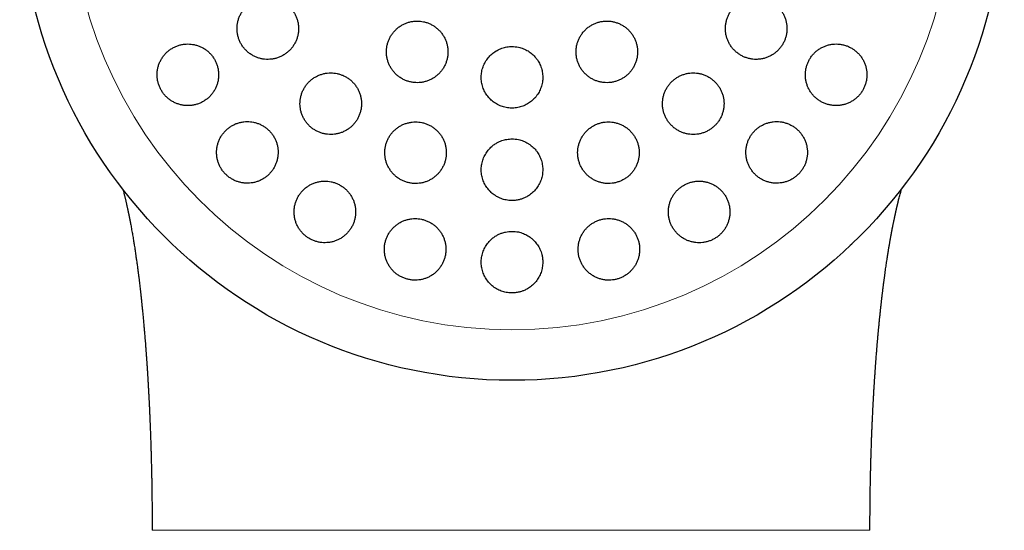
# Model space of a CAD drawing. Header units: millimetres. Extents: x 8 to 817, y 12 to 837.
# Tile 62 of 70: x 446 to 478, y 800 to 817. Entities that reach past the tile are written whole.
import ezdxf

# ---------------------------------------------------------------- set-up
doc = ezdxf.new("R2010")
doc.units = ezdxf.units.MM

msp = doc.modelspace()

# ---------------------------------------------------------------- linework, layer by layer
at = {"color": 7, "linetype": 'Continuous', "lineweight": 30}
msp.add_line((472.936, 809.489), (472.886, 809.442), dxfattribs=at)
msp.add_circle((461.896, 821.07), 16, dxfattribs=at)
at = {"color": 252, "linetype": 'Continuous', "lineweight": 0}
msp.add_arc((461.896, 821.07), 14.361, 90, 0, dxfattribs=at)
at = {"color": 7, "linetype": 'Continuous', "lineweight": 30}
for points, knots in [([(453.96, 817.488), (453.923, 817.487), (453.847, 817.484), (453.735, 817.464), (453.627, 817.433), (453.522, 817.389), (453.423, 817.334), (453.331, 817.268), (453.247, 817.192), (453.172, 817.107), (453.107, 817.014), (453.053, 816.914), (453.011, 816.809), (452.981, 816.7), (452.963, 816.588), (452.958, 816.475), (452.966, 816.362), (452.987, 816.252), (453.019, 816.144), (453.063, 816.041), (453.119, 815.943), (453.185, 815.853), (453.261, 815.77), (453.345, 815.697), (453.437, 815.633), (453.536, 815.58), (453.64, 815.539), (453.747, 815.509), (453.858, 815.491), (453.97, 815.486), (454.082, 815.494), (454.193, 815.513), (454.301, 815.546), (454.405, 815.59), (454.503, 815.646), (454.595, 815.712), (454.678, 815.789), (454.753, 815.875), (454.817, 815.968), (454.87, 816.068), (454.912, 816.174), (454.941, 816.283), (454.958, 816.395), (454.962, 816.508), (454.953, 816.621), (454.932, 816.732), (454.899, 816.839), (454.854, 816.942), (454.797, 817.039), (454.731, 817.129), (454.654, 817.211), (454.569, 817.284), (454.477, 817.347), (454.378, 817.399), (454.274, 817.44), (454.169, 817.468), (454.064, 817.485), (453.995, 817.487), (453.96, 817.488)], [0, 0, 0, 0, 0.018027, 0.036112, 0.054139, 0.072164, 0.090247, 0.108272, 0.126328, 0.144442, 0.162498, 0.180521, 0.198603, 0.216626, 0.234552, 0.252536, 0.270462, 0.28827, 0.306136, 0.323944, 0.341667, 0.359446, 0.377169, 0.394874, 0.412636, 0.430342, 0.448106, 0.465926, 0.483691, 0.501563, 0.519492, 0.537365, 0.555349, 0.57339, 0.591375, 0.609425, 0.627533, 0.645584, 0.663625, 0.681724, 0.699765, 0.717726, 0.735744, 0.753704, 0.771548, 0.78945, 0.807293, 0.825037, 0.842837, 0.860581, 0.878284, 0.896043, 0.913746, 0.931485, 0.949281, 0.96702, 0.98351, 1, 1, 1, 1]), ([(469.832, 817.488), (469.795, 817.487), (469.72, 817.484), (469.609, 817.465), (469.501, 817.434), (469.397, 817.39), (469.298, 817.336), (469.206, 817.27), (469.122, 817.195), (469.048, 817.111), (468.983, 817.019), (468.929, 816.921), (468.886, 816.818), (468.855, 816.71), (468.837, 816.6), (468.83, 816.488), (468.836, 816.376), (468.855, 816.266), (468.886, 816.159), (468.929, 816.055), (468.983, 815.957), (469.048, 815.865), (469.123, 815.781), (469.207, 815.705), (469.299, 815.64), (469.398, 815.585), (469.502, 815.542), (469.611, 815.511), (469.723, 815.492), (469.836, 815.486), (469.95, 815.493), (470.061, 815.512), (470.17, 815.545), (470.274, 815.589), (470.373, 815.644), (470.464, 815.71), (470.547, 815.786), (470.622, 815.871), (470.686, 815.963), (470.739, 816.062), (470.781, 816.165), (470.811, 816.273), (470.829, 816.384), (470.834, 816.495), (470.827, 816.607), (470.808, 816.717), (470.776, 816.824), (470.733, 816.928), (470.678, 817.026), (470.613, 817.117), (470.537, 817.2), (470.452, 817.275), (470.36, 817.34), (470.261, 817.394), (470.156, 817.437), (470.048, 817.466), (469.94, 817.485), (469.868, 817.487), (469.832, 817.488)], [0, 0, 0, 0, 0.01788, 0.035817, 0.053696, 0.071581, 0.089522, 0.107406, 0.125206, 0.143064, 0.160864, 0.178583, 0.196358, 0.214078, 0.231786, 0.24955, 0.267258, 0.28503, 0.302857, 0.320628, 0.338509, 0.356447, 0.374328, 0.392319, 0.410367, 0.428358, 0.44641, 0.46452, 0.482572, 0.50061, 0.518706, 0.536744, 0.554697, 0.572707, 0.59066, 0.608495, 0.626388, 0.644223, 0.661961, 0.679755, 0.697493, 0.715195, 0.732954, 0.750656, 0.768401, 0.786201, 0.803946, 0.82179, 0.839691, 0.857536, 0.875497, 0.893514, 0.911474, 0.929516, 0.947614, 0.965655, 0.982828, 1, 1, 1, 1]), ([(458.814, 816.732), (458.777, 816.731), (458.702, 816.728), (458.591, 816.709), (458.483, 816.678), (458.379, 816.634), (458.28, 816.58), (458.188, 816.515), (458.105, 816.439), (458.03, 816.355), (457.965, 816.263), (457.91, 816.164), (457.867, 816.06), (457.836, 815.951), (457.818, 815.84), (457.812, 815.727), (457.819, 815.614), (457.839, 815.503), (457.871, 815.394), (457.915, 815.29), (457.97, 815.192), (458.036, 815.101), (458.112, 815.017), (458.197, 814.943), (458.289, 814.879), (458.388, 814.825), (458.492, 814.783), (458.6, 814.753), (458.711, 814.735), (458.823, 814.73), (458.935, 814.737), (459.046, 814.757), (459.153, 814.789), (459.257, 814.833), (459.355, 814.888), (459.446, 814.954), (459.529, 815.03), (459.604, 815.114), (459.668, 815.207), (459.722, 815.306), (459.764, 815.411), (459.794, 815.52), (459.811, 815.632), (459.816, 815.744), (459.809, 815.857), (459.788, 815.968), (459.756, 816.076), (459.711, 816.18), (459.655, 816.278), (459.588, 816.369), (459.512, 816.452), (459.427, 816.525), (459.334, 816.589), (459.235, 816.642), (459.13, 816.683), (459.024, 816.712), (458.919, 816.729), (458.849, 816.731), (458.814, 816.732)], [0, 0, 0, 0, 0.017879, 0.035814, 0.053693, 0.07157, 0.089503, 0.10738, 0.125295, 0.143266, 0.161181, 0.179132, 0.197141, 0.215092, 0.233049, 0.251063, 0.269019, 0.286947, 0.304931, 0.322859, 0.340735, 0.35867, 0.376546, 0.394374, 0.412258, 0.430086, 0.447886, 0.465744, 0.483545, 0.501353, 0.519218, 0.537026, 0.554873, 0.572776, 0.590623, 0.608522, 0.626478, 0.644377, 0.66232, 0.68032, 0.698263, 0.716222, 0.734238, 0.752197, 0.770136, 0.788133, 0.806073, 0.823966, 0.841917, 0.85981, 0.877652, 0.89555, 0.913391, 0.931197, 0.94906, 0.966866, 0.983433, 1, 1, 1, 1]), ([(464.978, 816.732), (464.941, 816.731), (464.866, 816.728), (464.755, 816.709), (464.647, 816.678), (464.544, 816.635), (464.445, 816.58), (464.353, 816.516), (464.27, 816.441), (464.195, 816.357), (464.13, 816.265), (464.076, 816.167), (464.033, 816.063), (464.001, 815.956), (463.983, 815.845), (463.976, 815.733), (463.982, 815.62), (464.001, 815.509), (464.032, 815.401), (464.075, 815.297), (464.13, 815.198), (464.196, 815.106), (464.271, 815.022), (464.355, 814.947), (464.448, 814.882), (464.547, 814.827), (464.651, 814.785), (464.76, 814.754), (464.871, 814.735), (464.984, 814.73), (465.097, 814.737), (465.208, 814.756), (465.316, 814.788), (465.419, 814.832), (465.517, 814.887), (465.608, 814.953), (465.692, 815.028), (465.766, 815.113), (465.83, 815.205), (465.884, 815.303), (465.926, 815.407), (465.956, 815.515), (465.975, 815.626), (465.98, 815.739), (465.973, 815.851), (465.953, 815.962), (465.922, 816.07), (465.878, 816.174), (465.822, 816.272), (465.756, 816.363), (465.68, 816.447), (465.595, 816.521), (465.503, 816.586), (465.403, 816.639), (465.298, 816.682), (465.191, 816.711), (465.084, 816.729), (465.014, 816.731), (464.978, 816.732)], [0, 0, 0, 0, 0.0178125, 0.0356816, 0.053494, 0.0713072, 0.0891774, 0.1069906, 0.1247901, 0.1426464, 0.1604461, 0.1782598, 0.1961302, 0.2139442, 0.2318006, 0.2497137, 0.2675703, 0.2854792, 0.303445, 0.321354, 0.3393026, 0.3573083, 0.3752568, 0.3932146, 0.4112298, 0.4291873, 0.4471196, 0.4651093, 0.4830413, 0.5009246, 0.5188651, 0.5367482, 0.5545806, 0.57247, 0.5903024, 0.6081045, 0.6259634, 0.6437657, 0.6615712, 0.6794333, 0.6972391, 0.7150801, 0.7329777, 0.7508189, 0.7687119, 0.7866618, 0.804555, 0.822494, 0.8404901, 0.8584292, 0.8763879, 0.894404, 0.9123626, 0.930306, 0.9483068, 0.96625, 0.983125, 1, 1, 1, 1]), ([(451.362, 815.988), (451.324, 815.987), (451.248, 815.984), (451.136, 815.964), (451.027, 815.933), (450.922, 815.888), (450.823, 815.833), (450.731, 815.767), (450.647, 815.69), (450.572, 815.604), (450.507, 815.51), (450.453, 815.41), (450.411, 815.304), (450.381, 815.194), (450.364, 815.081), (450.36, 814.968), (450.369, 814.855), (450.39, 814.744), (450.424, 814.637), (450.469, 814.534), (450.525, 814.438), (450.591, 814.348), (450.667, 814.266), (450.751, 814.194), (450.843, 814.131), (450.941, 814.079), (451.045, 814.038), (451.152, 814.008), (451.262, 813.991), (451.374, 813.986), (451.486, 813.994), (451.597, 814.014), (451.705, 814.046), (451.809, 814.091), (451.907, 814.147), (451.999, 814.214), (452.083, 814.292), (452.157, 814.378), (452.221, 814.472), (452.274, 814.573), (452.316, 814.68), (452.344, 814.79), (452.361, 814.902), (452.364, 815.016), (452.354, 815.128), (452.332, 815.239), (452.298, 815.346), (452.252, 815.448), (452.195, 815.545), (452.128, 815.634), (452.052, 815.715), (451.967, 815.787), (451.875, 815.849), (451.776, 815.9), (451.673, 815.941), (451.568, 815.968), (451.464, 815.985), (451.396, 815.987), (451.362, 815.988)], [0, 0, 0, 0, 0.018141, 0.036341, 0.054483, 0.072622, 0.090818, 0.108956, 0.12715, 0.145403, 0.163596, 0.181731, 0.199924, 0.218057, 0.236017, 0.254036, 0.271995, 0.289746, 0.307554, 0.325305, 0.342906, 0.360563, 0.378164, 0.395737, 0.413366, 0.43094, 0.448619, 0.466353, 0.484032, 0.501902, 0.519828, 0.537699, 0.555766, 0.573891, 0.591959, 0.610143, 0.628385, 0.646569, 0.664736, 0.682961, 0.701127, 0.719148, 0.737228, 0.755248, 0.773061, 0.790932, 0.808745, 0.826382, 0.844076, 0.861713, 0.879282, 0.896906, 0.914475, 0.932109, 0.949799, 0.967434, 0.983717, 1, 1, 1, 1]), ([(461.896, 815.906), (461.869, 815.906), (461.813, 815.904), (461.73, 815.893), (461.647, 815.876), (461.566, 815.851), (461.488, 815.82), (461.413, 815.783), (461.341, 815.739), (461.273, 815.69), (461.209, 815.634), (461.151, 815.574), (461.097, 815.509), (461.049, 815.44), (461.007, 815.367), (460.972, 815.291), (460.943, 815.211), (460.92, 815.129), (460.905, 815.046), (460.897, 814.963), (460.895, 814.878), (460.901, 814.793), (460.915, 814.71), (460.935, 814.628), (460.962, 814.547), (460.995, 814.469), (461.035, 814.395), (461.081, 814.324), (461.134, 814.257), (461.191, 814.195), (461.254, 814.138), (461.321, 814.087), (461.392, 814.041), (461.467, 814.002), (461.545, 813.969), (461.625, 813.943), (461.707, 813.923), (461.791, 813.911), (461.875, 813.905), (461.959, 813.907), (462.043, 813.916), (462.126, 813.932), (462.207, 813.954), (462.285, 813.984), (462.362, 814.02), (462.434, 814.062), (462.503, 814.11), (462.568, 814.163), (462.628, 814.223), (462.683, 814.287), (462.732, 814.355), (462.775, 814.427), (462.813, 814.503), (462.843, 814.581), (462.867, 814.662), (462.884, 814.745), (462.895, 814.829), (462.897, 814.914), (462.893, 814.998), (462.882, 815.081), (462.864, 815.164), (462.838, 815.245), (462.806, 815.324), (462.768, 815.399), (462.723, 815.471), (462.672, 815.539), (462.616, 815.602), (462.555, 815.66), (462.489, 815.713), (462.418, 815.761), (462.344, 815.802), (462.268, 815.836), (462.188, 815.864), (462.099, 815.887), (462.001, 815.903), (461.931, 815.905), (461.896, 815.906)], [0, 0, 0, 0, 0.013221, 0.026582, 0.039944, 0.053494, 0.066714, 0.080075, 0.093436, 0.106984, 0.120202, 0.133559, 0.146916, 0.160547, 0.173802, 0.187197, 0.200592, 0.214261, 0.227598, 0.240935, 0.254414, 0.268121, 0.281471, 0.294822, 0.308326, 0.322053, 0.335399, 0.348745, 0.362234, 0.375953, 0.389218, 0.402576, 0.416042, 0.429731, 0.442961, 0.456331, 0.469702, 0.483349, 0.49657, 0.509931, 0.523292, 0.536842, 0.550054, 0.563406, 0.576758, 0.590298, 0.603506, 0.616854, 0.630201, 0.643822, 0.657065, 0.670447, 0.68383, 0.697487, 0.710764, 0.724134, 0.73761, 0.751307, 0.764655, 0.778002, 0.791504, 0.805227, 0.818574, 0.831922, 0.845424, 0.859148, 0.872412, 0.885769, 0.899271, 0.912971, 0.926212, 0.939595, 0.952978, 0.966638, 0.983226, 1, 1, 1, 1]), ([(472.43, 815.988), (472.393, 815.987), (472.318, 815.984), (472.207, 815.965), (472.099, 815.934), (471.995, 815.89), (471.896, 815.836), (471.804, 815.77), (471.72, 815.695), (471.646, 815.611), (471.581, 815.52), (471.527, 815.421), (471.484, 815.318), (471.454, 815.211), (471.435, 815.102), (471.428, 814.991), (471.434, 814.88), (471.452, 814.77), (471.483, 814.663), (471.525, 814.559), (471.578, 814.461), (471.643, 814.369), (471.717, 814.284), (471.801, 814.209), (471.892, 814.143), (471.991, 814.087), (472.096, 814.043), (472.206, 814.012), (472.318, 813.992), (472.432, 813.986), (472.546, 813.993), (472.658, 814.012), (472.767, 814.044), (472.872, 814.089), (472.971, 814.144), (473.062, 814.21), (473.146, 814.286), (473.22, 814.371), (473.284, 814.463), (473.337, 814.561), (473.379, 814.665), (473.409, 814.772), (473.427, 814.881), (473.433, 814.993), (473.426, 815.104), (473.407, 815.213), (473.376, 815.32), (473.333, 815.423), (473.279, 815.521), (473.214, 815.613), (473.139, 815.697), (473.055, 815.772), (472.962, 815.837), (472.863, 815.892), (472.758, 815.935), (472.649, 815.966), (472.54, 815.985), (472.467, 815.987), (472.43, 815.988)], [0, 0, 0, 0, 0.017882, 0.03582, 0.053701, 0.07159, 0.089537, 0.107426, 0.125166, 0.142963, 0.160702, 0.178299, 0.195953, 0.21355, 0.231127, 0.24876, 0.266338, 0.284026, 0.301769, 0.319457, 0.337338, 0.355274, 0.373155, 0.39123, 0.409362, 0.427437, 0.445624, 0.463868, 0.482054, 0.500217, 0.518439, 0.536601, 0.554613, 0.572683, 0.590695, 0.608497, 0.626358, 0.64416, 0.661789, 0.679475, 0.697104, 0.714671, 0.732294, 0.749862, 0.767503, 0.785199, 0.80284, 0.820657, 0.838529, 0.856347, 0.874368, 0.892446, 0.910467, 0.928633, 0.946856, 0.965022, 0.982511, 1, 1, 1, 1]), ([(456.006, 815.05), (455.968, 815.049), (455.893, 815.046), (455.782, 815.027), (455.673, 814.995), (455.569, 814.952), (455.471, 814.897), (455.379, 814.832), (455.295, 814.756), (455.22, 814.672), (455.155, 814.579), (455.101, 814.48), (455.058, 814.375), (455.027, 814.265), (455.009, 814.153), (455.004, 814.04), (455.011, 813.927), (455.032, 813.816), (455.064, 813.707), (455.109, 813.603), (455.165, 813.506), (455.231, 813.415), (455.307, 813.332), (455.392, 813.258), (455.484, 813.195), (455.583, 813.142), (455.687, 813.1), (455.794, 813.071), (455.905, 813.053), (456.017, 813.048), (456.128, 813.056), (456.239, 813.075), (456.346, 813.108), (456.449, 813.152), (456.547, 813.207), (456.639, 813.273), (456.722, 813.349), (456.796, 813.434), (456.861, 813.527), (456.914, 813.627), (456.956, 813.732), (456.986, 813.842), (457.003, 813.954), (457.008, 814.067), (456.999, 814.18), (456.978, 814.292), (456.945, 814.4), (456.9, 814.503), (456.843, 814.601), (456.776, 814.691), (456.699, 814.773), (456.614, 814.846), (456.522, 814.909), (456.423, 814.961), (456.318, 815.002), (456.213, 815.03), (456.109, 815.047), (456.04, 815.049), (456.006, 815.05)], [0, 0, 0, 0, 0.0179365, 0.0359306, 0.0538677, 0.0718004, 0.0897899, 0.107723, 0.125731, 0.1437962, 0.1618042, 0.1798603, 0.1979739, 0.2160296, 0.2340556, 0.2521395, 0.2701649, 0.2880956, 0.306084, 0.3240141, 0.3418269, 0.3596969, 0.3775094, 0.3952341, 0.4130156, 0.4307404, 0.4484451, 0.4662061, 0.4839112, 0.5016718, 0.5194886, 0.5372497, 0.5551176, 0.573042, 0.5909104, 0.6088909, 0.6269285, 0.6449092, 0.6629585, 0.6810653, 0.6991144, 0.7171577, 0.7352589, 0.7533016, 0.7712662, 0.7892886, 0.8072526, 0.825101, 0.8430068, 0.8608548, 0.8786013, 0.8964047, 0.9141511, 0.9318543, 0.9496139, 0.9673174, 0.9836586, 1, 1, 1, 1]), ([(467.787, 815.05), (467.749, 815.049), (467.675, 815.046), (467.564, 815.027), (467.456, 814.996), (467.353, 814.953), (467.254, 814.899), (467.163, 814.834), (467.079, 814.76), (467.004, 814.676), (466.939, 814.585), (466.885, 814.487), (466.842, 814.384), (466.811, 814.277), (466.791, 814.167), (466.785, 814.055), (466.79, 813.943), (466.809, 813.832), (466.839, 813.724), (466.882, 813.62), (466.936, 813.521), (467.001, 813.428), (467.076, 813.344), (467.16, 813.268), (467.252, 813.202), (467.352, 813.147), (467.456, 813.104), (467.566, 813.073), (467.677, 813.054), (467.791, 813.048), (467.903, 813.055), (468.015, 813.074), (468.123, 813.106), (468.227, 813.15), (468.325, 813.205), (468.416, 813.271), (468.499, 813.346), (468.574, 813.43), (468.638, 813.521), (468.691, 813.619), (468.734, 813.723), (468.764, 813.83), (468.783, 813.941), (468.789, 814.053), (468.782, 814.164), (468.763, 814.275), (468.732, 814.383), (468.688, 814.487), (468.634, 814.586), (468.568, 814.678), (468.492, 814.762), (468.407, 814.837), (468.315, 814.902), (468.215, 814.956), (468.11, 814.999), (468.002, 815.029), (467.894, 815.047), (467.823, 815.049), (467.787, 815.05)], [0, 0, 0, 0, 0.01777, 0.035597, 0.053366, 0.071139, 0.088969, 0.106742, 0.12446, 0.142234, 0.159952, 0.177661, 0.195426, 0.213135, 0.230909, 0.248739, 0.266513, 0.284397, 0.302338, 0.320223, 0.338216, 0.356266, 0.37426, 0.392313, 0.410423, 0.428476, 0.446513, 0.464607, 0.482643, 0.500593, 0.518601, 0.53655, 0.554383, 0.572272, 0.590104, 0.607839, 0.625632, 0.643368, 0.66107, 0.678829, 0.696532, 0.714278, 0.732081, 0.749828, 0.767676, 0.78558, 0.803428, 0.821391, 0.839411, 0.857375, 0.875417, 0.893517, 0.911559, 0.929609, 0.947717, 0.965766, 0.982883, 1, 1, 1, 1]), ([(453.295, 813.469), (453.257, 813.468), (453.182, 813.465), (453.07, 813.445), (452.961, 813.414), (452.857, 813.37), (452.758, 813.315), (452.666, 813.249), (452.582, 813.173), (452.507, 813.088), (452.442, 812.995), (452.388, 812.894), (452.345, 812.788), (452.315, 812.678), (452.298, 812.566), (452.293, 812.452), (452.302, 812.338), (452.323, 812.227), (452.356, 812.119), (452.402, 812.015), (452.458, 811.918), (452.525, 811.828), (452.601, 811.746), (452.686, 811.673), (452.778, 811.611), (452.876, 811.558), (452.98, 811.518), (453.087, 811.489), (453.197, 811.472), (453.308, 811.467), (453.42, 811.475), (453.53, 811.495), (453.637, 811.527), (453.74, 811.571), (453.838, 811.627), (453.93, 811.693), (454.013, 811.77), (454.088, 811.856), (454.152, 811.949), (454.206, 812.05), (454.247, 812.156), (454.277, 812.266), (454.293, 812.379), (454.297, 812.493), (454.288, 812.607), (454.266, 812.718), (454.232, 812.826), (454.185, 812.929), (454.128, 813.026), (454.061, 813.115), (453.984, 813.197), (453.899, 813.269), (453.806, 813.331), (453.707, 813.382), (453.604, 813.422), (453.499, 813.45), (453.396, 813.466), (453.329, 813.468), (453.295, 813.469)], [0, 0, 0, 0, 0.0180288, 0.0361159, 0.0541457, 0.0721684, 0.0902482, 0.1082714, 0.1264143, 0.1446147, 0.1627575, 0.1809507, 0.1992021, 0.2173945, 0.2354982, 0.2536603, 0.2717629, 0.2896766, 0.3076483, 0.325561, 0.3432707, 0.3610376, 0.378747, 0.3963298, 0.4139688, 0.4315519, 0.449138, 0.4667797, 0.4843666, 0.5020823, 0.5198537, 0.5375705, 0.5554869, 0.5734596, 0.5913767, 0.6094795, 0.6276395, 0.6457424, 0.6639352, 0.6821862, 0.7003784, 0.7185226, 0.7367253, 0.7548685, 0.7728459, 0.7908815, 0.8088579, 0.8266264, 0.8444523, 0.8622203, 0.8798312, 0.8974986, 0.9151097, 0.9326814, 0.9503088, 0.9678812, 0.9839405, 1, 1, 1, 1]), ([(458.762, 813.459), (458.725, 813.458), (458.65, 813.455), (458.539, 813.435), (458.431, 813.405), (458.327, 813.362), (458.229, 813.307), (458.137, 813.242), (458.054, 813.167), (457.979, 813.084), (457.913, 812.992), (457.859, 812.893), (457.816, 812.788), (457.785, 812.68), (457.766, 812.568), (457.76, 812.455), (457.767, 812.341), (457.787, 812.23), (457.819, 812.121), (457.863, 812.017), (457.919, 811.918), (457.985, 811.826), (458.061, 811.743), (458.146, 811.669), (458.238, 811.605), (458.337, 811.551), (458.442, 811.509), (458.55, 811.48), (458.66, 811.462), (458.772, 811.457), (458.883, 811.464), (458.994, 811.484), (459.101, 811.516), (459.204, 811.559), (459.301, 811.614), (459.392, 811.68), (459.476, 811.755), (459.55, 811.84), (459.614, 811.932), (459.668, 812.031), (459.711, 812.136), (459.741, 812.245), (459.759, 812.357), (459.764, 812.47), (459.756, 812.583), (459.736, 812.695), (459.703, 812.804), (459.658, 812.908), (459.602, 813.006), (459.535, 813.097), (459.458, 813.18), (459.373, 813.253), (459.28, 813.317), (459.18, 813.369), (459.076, 813.41), (458.97, 813.439), (458.865, 813.456), (458.796, 813.458), (458.762, 813.459)], [0, 0, 0, 0, 0.0178198, 0.035697, 0.0535173, 0.0713331, 0.0892054, 0.1070218, 0.1249208, 0.1428763, 0.1607757, 0.1787801, 0.1968415, 0.214846, 0.2329015, 0.2510146, 0.2690698, 0.2870987, 0.3051855, 0.3232139, 0.3411498, 0.3591433, 0.3770786, 0.3948964, 0.4127714, 0.4305889, 0.4483163, 0.4661004, 0.4838279, 0.5015318, 0.519292, 0.5369964, 0.554753, 0.5725659, 0.5903232, 0.6081858, 0.6261049, 0.6439679, 0.6619441, 0.6799771, 0.6979534, 0.7160011, 0.7341063, 0.7521539, 0.7701991, 0.7883022, 0.806347, 0.8243163, 0.8423433, 0.860312, 0.8781657, 0.8960768, 0.9139301, 0.9316801, 0.949487, 0.9672371, 0.9836185, 1, 1, 1, 1]), ([(465.03, 813.459), (464.993, 813.458), (464.919, 813.455), (464.808, 813.436), (464.701, 813.405), (464.597, 813.362), (464.499, 813.308), (464.408, 813.244), (464.324, 813.17), (464.249, 813.087), (464.184, 812.996), (464.13, 812.898), (464.086, 812.795), (464.055, 812.687), (464.035, 812.577), (464.028, 812.464), (464.034, 812.352), (464.053, 812.241), (464.083, 812.132), (464.126, 812.027), (464.181, 811.928), (464.246, 811.835), (464.321, 811.751), (464.406, 811.675), (464.499, 811.61), (464.598, 811.555), (464.703, 811.512), (464.812, 811.481), (464.923, 811.462), (465.036, 811.457), (465.148, 811.464), (465.259, 811.483), (465.367, 811.515), (465.47, 811.558), (465.568, 811.613), (465.659, 811.678), (465.742, 811.753), (465.816, 811.837), (465.88, 811.928), (465.934, 812.026), (465.977, 812.13), (466.008, 812.238), (466.026, 812.348), (466.033, 812.46), (466.026, 812.573), (466.007, 812.684), (465.975, 812.793), (465.932, 812.897), (465.876, 812.996), (465.81, 813.088), (465.734, 813.172), (465.649, 813.247), (465.556, 813.312), (465.456, 813.366), (465.351, 813.408), (465.244, 813.438), (465.137, 813.456), (465.066, 813.458), (465.03, 813.459)], [0, 0, 0, 0, 0.017712, 0.035479, 0.053191, 0.070903, 0.088671, 0.106383, 0.124093, 0.141859, 0.15957, 0.177347, 0.19518, 0.212958, 0.230846, 0.248791, 0.26668, 0.284676, 0.30273, 0.320727, 0.33878, 0.356892, 0.374946, 0.39298, 0.411073, 0.429106, 0.447052, 0.465056, 0.483002, 0.50083, 0.518715, 0.536543, 0.554276, 0.572066, 0.589799, 0.607502, 0.625261, 0.642964, 0.660714, 0.678519, 0.696269, 0.714121, 0.732029, 0.749881, 0.767848, 0.785872, 0.803839, 0.821883, 0.839985, 0.858029, 0.876077, 0.894184, 0.912232, 0.930211, 0.948247, 0.966225, 0.983112, 1, 1, 1, 1]), ([(470.497, 813.469), (470.46, 813.468), (470.386, 813.465), (470.275, 813.446), (470.168, 813.415), (470.064, 813.372), (469.966, 813.318), (469.874, 813.254), (469.791, 813.179), (469.716, 813.096), (469.651, 813.005), (469.597, 812.908), (469.554, 812.806), (469.522, 812.699), (469.503, 812.589), (469.495, 812.478), (469.5, 812.367), (469.518, 812.257), (469.548, 812.149), (469.59, 812.044), (469.643, 811.945), (469.707, 811.852), (469.782, 811.767), (469.866, 811.691), (469.958, 811.624), (470.057, 811.568), (470.163, 811.524), (470.272, 811.492), (470.385, 811.473), (470.498, 811.467), (470.612, 811.473), (470.724, 811.493), (470.833, 811.525), (470.937, 811.568), (471.035, 811.623), (471.126, 811.689), (471.209, 811.764), (471.283, 811.847), (471.348, 811.939), (471.401, 812.036), (471.444, 812.139), (471.474, 812.246), (471.493, 812.355), (471.499, 812.467), (471.493, 812.578), (471.475, 812.688), (471.445, 812.796), (471.402, 812.9), (471.348, 812.999), (471.283, 813.091), (471.208, 813.176), (471.123, 813.252), (471.03, 813.318), (470.931, 813.372), (470.825, 813.416), (470.717, 813.447), (470.607, 813.465), (470.534, 813.468), (470.497, 813.469)], [0, 0, 0, 0, 0.01773, 0.035516, 0.053246, 0.070982, 0.088776, 0.106511, 0.124132, 0.141809, 0.15943, 0.177, 0.194625, 0.212195, 0.229847, 0.247554, 0.265207, 0.283039, 0.300926, 0.318759, 0.336792, 0.354883, 0.372917, 0.391089, 0.409318, 0.427489, 0.44567, 0.46391, 0.48209, 0.500146, 0.518261, 0.536316, 0.554168, 0.572078, 0.58993, 0.607592, 0.625311, 0.642973, 0.660542, 0.678168, 0.695738, 0.71335, 0.731017, 0.74863, 0.766399, 0.784225, 0.801995, 0.81997, 0.838002, 0.855978, 0.874119, 0.892318, 0.910459, 0.928653, 0.946905, 0.965097, 0.982549, 1, 1, 1, 1]), ([(461.896, 812.906), (461.869, 812.906), (461.813, 812.904), (461.73, 812.893), (461.647, 812.876), (461.561, 812.85), (461.47, 812.813), (461.371, 812.76), (461.285, 812.7), (461.211, 812.636), (461.153, 812.576), (461.099, 812.512), (461.051, 812.442), (461.009, 812.37), (460.973, 812.294), (460.944, 812.214), (460.921, 812.133), (460.905, 812.05), (460.897, 811.966), (460.895, 811.881), (460.901, 811.796), (460.914, 811.712), (460.934, 811.63), (460.961, 811.549), (460.995, 811.471), (461.035, 811.396), (461.081, 811.325), (461.133, 811.258), (461.191, 811.195), (461.254, 811.138), (461.321, 811.087), (461.392, 811.041), (461.468, 811.001), (461.545, 810.968), (461.625, 810.942), (461.708, 810.923), (461.798, 810.91), (461.896, 810.904), (462.008, 810.91), (462.118, 810.929), (462.226, 810.96), (462.329, 811.002), (462.421, 811.053), (462.502, 811.109), (462.566, 811.162), (462.626, 811.221), (462.681, 811.285), (462.73, 811.352), (462.774, 811.424), (462.811, 811.5), (462.842, 811.578), (462.866, 811.659), (462.884, 811.741), (462.894, 811.826), (462.897, 811.911), (462.893, 811.995), (462.882, 812.079), (462.864, 812.162), (462.839, 812.244), (462.807, 812.322), (462.769, 812.398), (462.724, 812.47), (462.673, 812.538), (462.616, 812.602), (462.555, 812.66), (462.489, 812.713), (462.418, 812.761), (462.344, 812.802), (462.267, 812.836), (462.187, 812.864), (462.098, 812.887), (462.001, 812.903), (461.931, 812.905), (461.896, 812.906)], [0, 0, 0, 0, 0.013172, 0.026484, 0.039796, 0.053253, 0.06968, 0.086287, 0.106486, 0.119665, 0.132983, 0.1463, 0.159889, 0.173151, 0.186553, 0.199954, 0.213629, 0.227, 0.240371, 0.253932, 0.267689, 0.2811, 0.29451, 0.308112, 0.321913, 0.335306, 0.348698, 0.362283, 0.376069, 0.389359, 0.402743, 0.416236, 0.429953, 0.44316, 0.456508, 0.469856, 0.483482, 0.499908, 0.516516, 0.536719, 0.553114, 0.569689, 0.589875, 0.603064, 0.616393, 0.629721, 0.643193, 0.656428, 0.669802, 0.683177, 0.696823, 0.710127, 0.723523, 0.737062, 0.750797, 0.764201, 0.777605, 0.7912, 0.804994, 0.818398, 0.831802, 0.845399, 0.859196, 0.872498, 0.885894, 0.899436, 0.913178, 0.926411, 0.939786, 0.953161, 0.966816, 0.983316, 1, 1, 1, 1]), ([(455.814, 811.536), (455.777, 811.535), (455.702, 811.532), (455.591, 811.512), (455.482, 811.481), (455.379, 811.438), (455.28, 811.384), (455.189, 811.319), (455.105, 811.243), (455.03, 811.159), (454.964, 811.067), (454.91, 810.967), (454.867, 810.862), (454.836, 810.752), (454.818, 810.64), (454.812, 810.526), (454.82, 810.412), (454.841, 810.3), (454.874, 810.191), (454.919, 810.086), (454.975, 809.988), (455.042, 809.897), (455.119, 809.814), (455.204, 809.741), (455.296, 809.678), (455.395, 809.626), (455.499, 809.585), (455.606, 809.556), (455.716, 809.539), (455.827, 809.534), (455.938, 809.542), (456.048, 809.561), (456.155, 809.593), (456.257, 809.637), (456.355, 809.692), (456.446, 809.758), (456.529, 809.833), (456.604, 809.918), (456.668, 810.011), (456.722, 810.111), (456.764, 810.217), (456.794, 810.327), (456.812, 810.439), (456.816, 810.553), (456.808, 810.667), (456.786, 810.779), (456.753, 810.888), (456.707, 810.992), (456.65, 811.089), (456.582, 811.18), (456.505, 811.262), (456.419, 811.335), (456.326, 811.397), (456.227, 811.449), (456.123, 811.489), (456.019, 811.517), (455.915, 811.533), (455.848, 811.535), (455.814, 811.536)], [0, 0, 0, 0, 0.0178773, 0.0358125, 0.0536908, 0.0715607, 0.0894871, 0.1073579, 0.1253778, 0.1434544, 0.1614747, 0.1796398, 0.1978627, 0.2160275, 0.234213, 0.2524568, 0.2706413, 0.2887104, 0.3068379, 0.3249059, 0.3427738, 0.3606996, 0.3785668, 0.3962403, 0.4139708, 0.4316442, 0.449216, 0.4668438, 0.4844161, 0.5020205, 0.5196804, 0.5372856, 0.5550409, 0.5728519, 0.5906081, 0.6085686, 0.6265856, 0.6445466, 0.662679, 0.6808688, 0.6990011, 0.7171956, 0.7354482, 0.7536419, 0.7717585, 0.7899336, 0.8080491, 0.8259822, 0.8439734, 0.8619056, 0.8796332, 0.897418, 0.9151452, 0.9327364, 0.950384, 0.9679756, 0.9839877, 1, 1, 1, 1]), ([(467.978, 811.536), (467.941, 811.535), (467.867, 811.532), (467.757, 811.513), (467.65, 811.483), (467.546, 811.44), (467.449, 811.386), (467.357, 811.322), (467.274, 811.248), (467.199, 811.166), (467.134, 811.076), (467.08, 810.979), (467.036, 810.877), (467.004, 810.77), (466.984, 810.66), (466.976, 810.549), (466.981, 810.437), (466.998, 810.326), (467.028, 810.217), (467.07, 810.112), (467.124, 810.012), (467.189, 809.919), (467.264, 809.833), (467.348, 809.757), (467.441, 809.69), (467.54, 809.634), (467.646, 809.591), (467.755, 809.559), (467.867, 809.54), (467.98, 809.534), (468.093, 809.54), (468.205, 809.56), (468.313, 809.591), (468.416, 809.635), (468.514, 809.689), (468.605, 809.754), (468.688, 809.828), (468.762, 809.911), (468.826, 810.002), (468.88, 810.099), (468.923, 810.202), (468.954, 810.309), (468.973, 810.419), (468.98, 810.53), (468.975, 810.642), (468.956, 810.753), (468.926, 810.862), (468.883, 810.966), (468.829, 811.066), (468.763, 811.159), (468.687, 811.244), (468.602, 811.32), (468.509, 811.386), (468.409, 811.44), (468.304, 811.484), (468.196, 811.514), (468.087, 811.532), (468.014, 811.535), (467.978, 811.536)], [0, 0, 0, 0, 0.0176197, 0.035295, 0.052914, 0.0705367, 0.0882159, 0.1058386, 0.1234078, 0.141033, 0.1586028, 0.1762253, 0.1939033, 0.2115266, 0.2293123, 0.2471538, 0.2649404, 0.2829309, 0.3009781, 0.3189692, 0.337119, 0.3553263, 0.3734759, 0.3916676, 0.4099175, 0.4281084, 0.4462028, 0.4643557, 0.482449, 0.5003499, 0.5183087, 0.5362087, 0.5539079, 0.5716642, 0.5893631, 0.6069421, 0.6245774, 0.6421568, 0.6597474, 0.6773936, 0.694985, 0.7127115, 0.7304937, 0.7482211, 0.76615, 0.7841351, 0.8020646, 0.8201762, 0.838345, 0.8564566, 0.8746505, 0.8929026, 0.9110959, 0.9292329, 0.9474284, 0.9655643, 0.9827823, 1, 1, 1, 1]), ([(449.252, 811.268), (449.255, 811.257), (449.261, 811.234), (449.271, 811.196), (449.281, 811.158), (449.291, 811.116), (449.302, 811.074), (449.311, 811.036), (449.321, 810.995), (449.331, 810.954), (449.341, 810.911), (449.35, 810.872), (449.359, 810.833), (449.368, 810.793), (449.378, 810.75), (449.388, 810.704), (449.398, 810.656), (449.409, 810.606), (449.42, 810.554), (449.429, 810.511), (449.436, 810.479), (449.44, 810.459), (449.444, 810.439), (449.448, 810.419), (449.452, 810.401), (449.455, 810.385), (449.458, 810.371), (449.461, 810.355), (449.464, 810.339), (449.467, 810.325), (449.47, 810.31), (449.473, 810.292), (449.477, 810.272), (449.481, 810.253), (449.484, 810.233), (449.488, 810.212), (449.496, 810.173), (449.507, 810.115), (449.521, 810.038), (449.535, 809.957), (449.55, 809.875), (449.565, 809.791), (449.579, 809.707), (449.592, 809.628), (449.604, 809.556), (449.615, 809.487), (449.627, 809.411), (449.639, 809.333), (449.651, 809.252), (449.663, 809.17), (449.675, 809.09), (449.685, 809.018), (449.695, 808.95), (449.704, 808.881), (449.715, 808.804), (449.723, 808.746), (449.729, 808.702), (449.732, 808.676), (449.736, 808.65), (449.739, 808.625), (449.742, 808.602), (449.745, 808.578), (449.749, 808.55), (449.753, 808.52), (449.756, 808.49), (449.76, 808.464), (449.766, 808.417), (449.774, 808.346), (449.786, 808.251), (449.797, 808.157), (449.808, 808.061), (449.817, 807.985), (449.824, 807.925), (449.829, 807.884), (449.833, 807.844), (449.837, 807.808), (449.841, 807.773), (449.845, 807.732), (449.85, 807.688), (449.854, 807.646), (449.858, 807.61), (449.862, 807.575), (449.866, 807.539), (449.869, 807.501), (449.873, 807.463), (449.878, 807.416), (449.884, 807.359), (449.891, 807.29), (449.898, 807.217), (449.905, 807.143), (449.912, 807.064), (449.92, 806.982), (449.928, 806.897), (449.935, 806.813), (449.942, 806.732), (449.949, 806.651), (449.957, 806.565), (449.964, 806.471), (449.972, 806.375), (449.978, 806.298), (449.983, 806.242), (449.986, 806.206), (449.988, 806.176), (449.99, 806.148), (449.992, 806.12), (449.995, 806.087), (449.998, 806.047), (450.001, 806.004), (450.004, 805.958), (450.008, 805.913), (450.011, 805.862), (450.015, 805.809), (450.019, 805.758), (450.022, 805.715), (450.025, 805.671), (450.028, 805.618), (450.032, 805.561), (450.036, 805.503), (450.04, 805.449), (450.043, 805.395), (450.047, 805.341), (450.05, 805.288), (450.053, 805.238), (450.056, 805.194), (450.058, 805.157), (450.06, 805.12), (450.063, 805.078), (450.066, 805.028), (450.069, 804.97), (450.073, 804.905), (450.077, 804.835), (450.081, 804.762), (450.085, 804.686), (450.089, 804.608), (450.093, 804.541), (450.095, 804.489), (450.097, 804.452), (450.099, 804.421), (450.1, 804.394), (450.102, 804.366), (450.104, 804.326), (450.106, 804.269), (450.11, 804.199), (450.113, 804.126), (450.116, 804.053), (450.12, 803.982), (450.123, 803.913), (450.125, 803.85), (450.128, 803.794), (450.13, 803.748), (450.131, 803.708), (450.133, 803.668), (450.135, 803.623), (450.137, 803.568), (450.14, 803.493), (450.143, 803.404), (450.147, 803.302), (450.15, 803.2), (450.154, 803.102), (450.157, 803.006), (450.16, 802.916), (450.162, 802.833), (450.164, 802.76), (450.166, 802.696), (450.168, 802.648), (450.169, 802.614), (450.169, 802.59), (450.17, 802.565), (450.171, 802.532), (450.172, 802.491), (450.173, 802.44), (450.175, 802.373), (450.177, 802.286), (450.179, 802.178), (450.182, 802.054), (450.185, 801.913), (450.188, 801.757), (450.191, 801.593), (450.193, 801.424), (450.195, 801.251), (450.197, 801.065), (450.199, 800.867), (450.2, 800.656), (450.201, 800.433), (450.201, 800.28), (450.201, 800.201)], [0, 0, 0, 0, 0.0079426, 0.0162112, 0.0248745, 0.0338212, 0.0418631, 0.0496296, 0.0572606, 0.0651802, 0.072918, 0.0798582, 0.086101, 0.0927947, 0.1000362, 0.1073721, 0.1148912, 0.1226972, 0.1306141, 0.1383798, 0.1416344, 0.1445529, 0.1471361, 0.1500197, 0.1529662, 0.1547935, 0.1566773, 0.158994, 0.1614158, 0.1631701, 0.1648399, 0.1674872, 0.1705522, 0.1728768, 0.1752654, 0.1783409, 0.1811153, 0.1908516, 0.2005898, 0.2104512, 0.2208537, 0.2305912, 0.2403407, 0.2500901, 0.2575758, 0.2648104, 0.2731157, 0.2824562, 0.2901075, 0.2990061, 0.3083128, 0.3149664, 0.3210535, 0.3289039, 0.3358775, 0.3438, 0.3462076, 0.3487141, 0.3513639, 0.3538149, 0.3558748, 0.3579928, 0.3607635, 0.3639015, 0.3667155, 0.3691921, 0.3714132, 0.3800032, 0.3890793, 0.39793, 0.4059848, 0.4151398, 0.4184876, 0.4222903, 0.4261415, 0.4291449, 0.4317226, 0.4354744, 0.4398673, 0.4434026, 0.4465541, 0.4492817, 0.4523066, 0.4559119, 0.459278, 0.4621114, 0.4679743, 0.4738957, 0.4798052, 0.4864037, 0.4926745, 0.4995609, 0.506773, 0.5138423, 0.520335, 0.5267768, 0.5335017, 0.541409, 0.549302, 0.5567223, 0.5598989, 0.5627086, 0.5651502, 0.5672225, 0.5692283, 0.5718708, 0.5749732, 0.5785649, 0.5821569, 0.5856878, 0.5891572, 0.594129, 0.5981577, 0.6010834, 0.6042127, 0.6082872, 0.6133111, 0.6174869, 0.6216427, 0.6257745, 0.6298821, 0.6339655, 0.6379402, 0.6412867, 0.6439139, 0.646493, 0.6495983, 0.6534001, 0.6578998, 0.6628116, 0.6680821, 0.6735643, 0.6792593, 0.6851683, 0.6909133, 0.6941245, 0.6968813, 0.6991826, 0.7010273, 0.7028673, 0.7052507, 0.7099564, 0.7154119, 0.7207999, 0.7261112, 0.7313452, 0.7364969, 0.7412127, 0.7452689, 0.7486632, 0.7513933, 0.7539846, 0.7572734, 0.7612723, 0.7659839, 0.7733694, 0.7807702, 0.7880686, 0.7952639, 0.8021034, 0.8086975, 0.814648, 0.8199302, 0.8245385, 0.8282717, 0.8302228, 0.8317235, 0.8333942, 0.8356925, 0.8386195, 0.8421765, 0.8463648, 0.8528936, 0.8605396, 0.869308, 0.8792047, 0.8902367, 0.9024115, 0.9137632, 0.9259666, 0.9390281, 0.9529545, 0.9677533, 0.9834323, 1, 1, 1, 1]), ([(473.53, 800.201), (473.53, 800.279), (473.53, 800.43), (473.531, 800.65), (473.533, 800.858), (473.534, 801.053), (473.536, 801.237), (473.539, 801.408), (473.541, 801.574), (473.544, 801.736), (473.547, 801.89), (473.55, 802.028), (473.553, 802.151), (473.556, 802.258), (473.558, 802.347), (473.56, 802.419), (473.562, 802.475), (473.563, 802.519), (473.564, 802.552), (473.565, 802.582), (473.566, 802.615), (473.567, 802.663), (473.569, 802.727), (473.572, 802.806), (473.575, 802.894), (473.578, 803.002), (473.583, 803.129), (473.588, 803.274), (473.593, 803.399), (473.597, 803.497), (473.6, 803.562), (473.602, 803.617), (473.604, 803.662), (473.606, 803.7), (473.608, 803.741), (473.61, 803.797), (473.614, 803.872), (473.618, 803.962), (473.623, 804.058), (473.628, 804.155), (473.633, 804.252), (473.637, 804.332), (473.64, 804.393), (473.642, 804.432), (473.644, 804.465), (473.646, 804.498), (473.648, 804.536), (473.651, 804.591), (473.655, 804.656), (473.659, 804.727), (473.663, 804.794), (473.667, 804.852), (473.67, 804.901), (473.672, 804.942), (473.675, 804.98), (473.677, 805.014), (473.679, 805.044), (473.681, 805.071), (473.682, 805.099), (473.684, 805.13), (473.687, 805.169), (473.69, 805.217), (473.694, 805.268), (473.697, 805.318), (473.7, 805.365), (473.703, 805.409), (473.707, 805.458), (473.711, 805.511), (473.715, 805.565), (473.718, 805.612), (473.721, 805.649), (473.723, 805.681), (473.726, 805.715), (473.729, 805.758), (473.733, 805.807), (473.737, 805.866), (473.742, 805.931), (473.748, 806.002), (473.753, 806.065), (473.757, 806.117), (473.761, 806.157), (473.763, 806.189), (473.766, 806.223), (473.77, 806.266), (473.774, 806.316), (473.779, 806.37), (473.784, 806.425), (473.789, 806.479), (473.793, 806.528), (473.797, 806.569), (473.8, 806.607), (473.804, 806.646), (473.808, 806.69), (473.813, 806.74), (473.818, 806.797), (473.824, 806.859), (473.83, 806.924), (473.836, 806.986), (473.842, 807.045), (473.848, 807.1), (473.854, 807.155), (473.859, 807.209), (473.865, 807.262), (473.871, 807.317), (473.877, 807.374), (473.883, 807.433), (473.89, 807.494), (473.897, 807.553), (473.902, 807.6), (473.906, 807.637), (473.91, 807.671), (473.914, 807.709), (473.919, 807.746), (473.923, 807.779), (473.926, 807.809), (473.93, 807.842), (473.934, 807.879), (473.939, 807.916), (473.943, 807.949), (473.947, 807.979), (473.95, 808.007), (473.953, 808.035), (473.957, 808.061), (473.96, 808.086), (473.964, 808.12), (473.969, 808.16), (473.975, 808.207), (473.981, 808.254), (473.988, 808.301), (473.994, 808.351), (474.001, 808.403), (474.007, 808.45), (474.014, 808.495), (474.02, 808.538), (474.026, 808.586), (474.035, 808.652), (474.047, 808.73), (474.059, 808.818), (474.072, 808.905), (474.085, 808.987), (474.098, 809.07), (474.109, 809.143), (474.12, 809.211), (474.129, 809.27), (474.138, 809.326), (474.148, 809.381), (474.157, 809.436), (474.165, 809.483), (474.172, 809.523), (474.178, 809.559), (474.184, 809.596), (474.191, 809.635), (474.198, 809.676), (474.205, 809.713), (474.211, 809.746), (474.216, 809.774), (474.221, 809.8), (474.225, 809.823), (474.229, 809.845), (474.233, 809.865), (474.237, 809.885), (474.24, 809.903), (474.243, 809.918), (474.246, 809.935), (474.25, 809.957), (474.255, 809.981), (474.259, 810.004), (474.264, 810.027), (474.269, 810.051), (474.275, 810.081), (474.281, 810.114), (474.289, 810.155), (474.297, 810.194), (474.305, 810.234), (474.314, 810.274), (474.323, 810.317), (474.33, 810.353), (474.336, 810.382), (474.341, 810.403), (474.345, 810.422), (474.349, 810.439), (474.353, 810.457), (474.357, 810.475), (474.36, 810.491), (474.364, 810.507), (474.368, 810.524), (474.371, 810.542), (474.375, 810.558), (474.379, 810.576), (474.384, 810.597), (474.389, 810.62), (474.394, 810.643), (474.399, 810.665), (474.405, 810.688), (474.41, 810.709), (474.415, 810.733), (474.421, 810.755), (474.426, 810.778), (474.432, 810.8), (474.437, 810.821), (474.442, 810.842), (474.446, 810.859), (474.45, 810.875), (474.459, 810.91), (474.472, 810.964), (474.492, 811.038), (474.511, 811.112), (474.531, 811.183), (474.548, 811.245), (474.559, 811.281), (474.563, 811.297)], [0, 0, 0, 0, 0.0159259, 0.0309951, 0.0452162, 0.0585974, 0.0711461, 0.0828694, 0.0937735, 0.1054677, 0.1160638, 0.1255694, 0.1339914, 0.141336, 0.1476083, 0.1523556, 0.1562348, 0.1592482, 0.1613978, 0.1631019, 0.165384, 0.16829, 0.1731368, 0.1786666, 0.1848677, 0.1916825, 0.2013281, 0.2115617, 0.2223776, 0.2276053, 0.2322429, 0.2361383, 0.2392942, 0.2417127, 0.244268, 0.248105, 0.2536277, 0.2603972, 0.267291, 0.2742509, 0.2812762, 0.288127, 0.2915245, 0.2943922, 0.2967316, 0.2987091, 0.3014403, 0.3051311, 0.3105104, 0.315756, 0.3206462, 0.3251828, 0.3284346, 0.3314762, 0.3342625, 0.3367775, 0.3390219, 0.3409964, 0.3427336, 0.345052, 0.3479319, 0.3515647, 0.3555664, 0.3593306, 0.3628508, 0.3661278, 0.3691625, 0.373893, 0.3779711, 0.3814815, 0.3844266, 0.3862652, 0.3888398, 0.39218, 0.396108, 0.3999477, 0.4057381, 0.4111398, 0.4161166, 0.4203539, 0.4231179, 0.4253866, 0.4278537, 0.4311569, 0.4353137, 0.4396266, 0.4439457, 0.448271, 0.4522608, 0.4555199, 0.4581453, 0.4613137, 0.4649675, 0.4690872, 0.473652, 0.4786622, 0.4840439, 0.4890441, 0.4934695, 0.4983551, 0.502726, 0.5071447, 0.5115579, 0.5160029, 0.5209935, 0.5257155, 0.5310384, 0.5365765, 0.5406081, 0.5430864, 0.5461149, 0.5494611, 0.5528679, 0.5557053, 0.558023, 0.5607964, 0.5642244, 0.567797, 0.5706405, 0.5730535, 0.5755488, 0.5781341, 0.5805519, 0.5826122, 0.5849134, 0.589492, 0.5935733, 0.5977849, 0.6022285, 0.6065606, 0.6116646, 0.6164853, 0.6197596, 0.6242796, 0.6288104, 0.6333387, 0.6430875, 0.6514497, 0.6590356, 0.6689234, 0.676212, 0.6842389, 0.6912891, 0.6975757, 0.7028168, 0.7090868, 0.7153547, 0.7205897, 0.7247429, 0.7285331, 0.7325051, 0.737472, 0.7417748, 0.7464133, 0.7503295, 0.7533215, 0.756232, 0.7595234, 0.7616273, 0.7640377, 0.7666949, 0.7689433, 0.7706025, 0.7720556, 0.7752787, 0.7785285, 0.7809893, 0.7839997, 0.7873493, 0.7898591, 0.795406, 0.8001091, 0.8058528, 0.8104943, 0.816294, 0.8220605, 0.828042, 0.8312056, 0.8344672, 0.8371516, 0.8393502, 0.8418956, 0.8448337, 0.84716, 0.8492424, 0.8519299, 0.8548053, 0.8570038, 0.8592628, 0.8633634, 0.8665168, 0.8701629, 0.8740078, 0.8770662, 0.8811614, 0.8845173, 0.8886776, 0.892522, 0.8960074, 0.9001387, 0.9034434, 0.9069173, 0.9093635, 0.9120181, 0.9252455, 0.9401558, 0.9557719, 0.9716004, 0.9874472, 1, 1, 1, 1]), ([(458.748, 810.321), (458.711, 810.319), (458.636, 810.317), (458.526, 810.297), (458.418, 810.267), (458.315, 810.224), (458.217, 810.17), (458.125, 810.106), (458.042, 810.031), (457.967, 809.948), (457.901, 809.857), (457.847, 809.758), (457.803, 809.654), (457.771, 809.545), (457.752, 809.433), (457.746, 809.319), (457.753, 809.205), (457.772, 809.093), (457.804, 808.983), (457.849, 808.878), (457.905, 808.779), (457.972, 808.687), (458.048, 808.603), (458.134, 808.529), (458.226, 808.465), (458.325, 808.412), (458.43, 808.371), (458.538, 808.341), (458.648, 808.324), (458.759, 808.319), (458.87, 808.326), (458.98, 808.346), (459.086, 808.377), (459.189, 808.421), (459.286, 808.475), (459.376, 808.54), (459.46, 808.615), (459.534, 808.699), (459.599, 808.791), (459.653, 808.89), (459.696, 808.995), (459.726, 809.104), (459.745, 809.216), (459.75, 809.33), (459.743, 809.443), (459.722, 809.556), (459.689, 809.665), (459.644, 809.769), (459.587, 809.868), (459.52, 809.96), (459.443, 810.043), (459.357, 810.117), (459.264, 810.18), (459.164, 810.232), (459.06, 810.273), (458.954, 810.301), (458.85, 810.318), (458.782, 810.32), (458.748, 810.321)], [0, 0, 0, 0, 0.017727, 0.035512, 0.05324, 0.070961, 0.088737, 0.106459, 0.124318, 0.142234, 0.160094, 0.178152, 0.196267, 0.214325, 0.232506, 0.250745, 0.268926, 0.287097, 0.305327, 0.323498, 0.341529, 0.359619, 0.377649, 0.395473, 0.413354, 0.431177, 0.448819, 0.466519, 0.484161, 0.501728, 0.519351, 0.536919, 0.554547, 0.57223, 0.589858, 0.607655, 0.625507, 0.643304, 0.661306, 0.679365, 0.697368, 0.715524, 0.733738, 0.751894, 0.770083, 0.788331, 0.80652, 0.824605, 0.842748, 0.860832, 0.87872, 0.896667, 0.914555, 0.932246, 0.949994, 0.967684, 0.983842, 1, 1, 1, 1]), ([(465.045, 810.321), (465.007, 810.319), (464.933, 810.317), (464.824, 810.298), (464.716, 810.268), (464.613, 810.225), (464.516, 810.172), (464.424, 810.108), (464.341, 810.034), (464.266, 809.952), (464.201, 809.862), (464.146, 809.765), (464.103, 809.662), (464.07, 809.555), (464.05, 809.445), (464.043, 809.332), (464.047, 809.22), (464.065, 809.108), (464.096, 808.999), (464.138, 808.893), (464.193, 808.793), (464.258, 808.7), (464.334, 808.614), (464.419, 808.538), (464.512, 808.472), (464.611, 808.417), (464.716, 808.374), (464.825, 808.343), (464.937, 808.324), (465.049, 808.319), (465.162, 808.326), (465.272, 808.345), (465.379, 808.376), (465.482, 808.419), (465.58, 808.473), (465.67, 808.538), (465.753, 808.612), (465.827, 808.695), (465.892, 808.786), (465.946, 808.883), (465.989, 808.986), (466.02, 809.093), (466.04, 809.204), (466.047, 809.316), (466.041, 809.429), (466.022, 809.541), (465.991, 809.65), (465.948, 809.755), (465.892, 809.855), (465.826, 809.947), (465.75, 810.032), (465.665, 810.108), (465.571, 810.173), (465.471, 810.227), (465.366, 810.27), (465.258, 810.299), (465.151, 810.317), (465.08, 810.32), (465.045, 810.321)], [0, 0, 0, 0, 0.017579, 0.035214, 0.052792, 0.070371, 0.088005, 0.105584, 0.123183, 0.140839, 0.158439, 0.176183, 0.193982, 0.211727, 0.229673, 0.247677, 0.265624, 0.283747, 0.301927, 0.32005, 0.338245, 0.356498, 0.374692, 0.392818, 0.411003, 0.429128, 0.447075, 0.465081, 0.483027, 0.500766, 0.518562, 0.536301, 0.553896, 0.571547, 0.589143, 0.606719, 0.624351, 0.641928, 0.659616, 0.67736, 0.69505, 0.712933, 0.730872, 0.748756, 0.766834, 0.784969, 0.803047, 0.821234, 0.83948, 0.857667, 0.875828, 0.894047, 0.912208, 0.930217, 0.948284, 0.966292, 0.983146, 1, 1, 1, 1]), ([(461.896, 809.906), (461.862, 809.905), (461.793, 809.903), (461.682, 809.885), (461.575, 809.855), (461.472, 809.814), (461.373, 809.761), (461.287, 809.702), (461.213, 809.638), (461.155, 809.579), (461.101, 809.515), (461.053, 809.446), (461.011, 809.374), (460.975, 809.298), (460.945, 809.219), (460.922, 809.138), (460.906, 809.055), (460.897, 808.971), (460.895, 808.885), (460.901, 808.8), (460.913, 808.716), (460.933, 808.633), (460.96, 808.552), (460.994, 808.473), (461.034, 808.398), (461.08, 808.326), (461.133, 808.259), (461.191, 808.196), (461.254, 808.138), (461.321, 808.087), (461.393, 808.041), (461.468, 808.001), (461.546, 807.968), (461.626, 807.942), (461.709, 807.923), (461.799, 807.909), (461.897, 807.904), (462.008, 807.91), (462.118, 807.929), (462.225, 807.96), (462.328, 808.002), (462.419, 808.052), (462.5, 808.107), (462.564, 808.16), (462.624, 808.218), (462.679, 808.281), (462.728, 808.349), (462.772, 808.42), (462.809, 808.496), (462.841, 808.574), (462.865, 808.654), (462.883, 808.737), (462.894, 808.821), (462.898, 808.92), (462.891, 809.034), (462.869, 809.145), (462.84, 809.242), (462.807, 809.323), (462.768, 809.399), (462.723, 809.471), (462.673, 809.538), (462.617, 809.602), (462.555, 809.66), (462.488, 809.714), (462.417, 809.761), (462.343, 809.802), (462.266, 809.836), (462.186, 809.865), (462.098, 809.887), (462.001, 809.903), (461.931, 809.905), (461.896, 809.906)], [0, 0, 0, 0, 0.016323, 0.032827, 0.052903, 0.069225, 0.085725, 0.105793, 0.118918, 0.132211, 0.145504, 0.15897, 0.172237, 0.185596, 0.19906, 0.212739, 0.22618, 0.23962, 0.25325, 0.267077, 0.280589, 0.2941, 0.307806, 0.321712, 0.335192, 0.348673, 0.362349, 0.376229, 0.389542, 0.40295, 0.416505, 0.430264, 0.443438, 0.456754, 0.47007, 0.483667, 0.499987, 0.516489, 0.536563, 0.552835, 0.569285, 0.589317, 0.60242, 0.615676, 0.628932, 0.642344, 0.655568, 0.668929, 0.682291, 0.695921, 0.709324, 0.722727, 0.736319, 0.750105, 0.770283, 0.790784, 0.804676, 0.818793, 0.832398, 0.845836, 0.859273, 0.872629, 0.886081, 0.89968, 0.913482, 0.926704, 0.940068, 0.953432, 0.967077, 0.983447, 1, 1, 1, 1]), ([(451.255, 809.122), (451.244, 809.132), (451.223, 809.15), (451.194, 809.176), (451.169, 809.198), (451.148, 809.218), (451.134, 809.231), (451.127, 809.237), (451.126, 809.238)], [0, 0, 0, 0, 0.239916, 0.458272, 0.655064, 0.830283, 0.980424, 1, 1, 1, 1])]:
    msp.add_open_spline(points, degree=3, knots=knots, dxfattribs=at)
at = {"color": 252, "linetype": 'Continuous', "lineweight": 0}
for points, knots in [([(461.866, 800.201), (461.735, 800.201), (461.476, 800.201), (461.09, 800.201), (460.71, 800.201), (460.336, 800.201), (459.968, 800.201), (459.605, 800.201), (459.249, 800.201), (458.899, 800.201), (458.555, 800.201), (458.218, 800.201), (457.886, 800.201), (457.561, 800.201), (457.242, 800.201), (456.93, 800.201), (456.624, 800.201), (456.324, 800.201), (456.031, 800.201), (455.744, 800.201), (455.465, 800.201), (455.191, 800.201), (454.91, 800.201), (454.622, 800.201), (454.329, 800.201), (454.045, 800.201), (453.771, 800.201), (453.506, 800.201), (453.255, 800.201), (453.016, 800.201), (452.789, 800.201), (452.571, 800.201), (452.362, 800.201), (452.163, 800.201), (451.972, 800.201), (451.785, 800.201), (451.603, 800.201), (451.426, 800.201), (451.26, 800.201), (451.107, 800.201), (450.962, 800.201), (450.826, 800.201), (450.702, 800.201), (450.591, 800.201), (450.494, 800.201), (450.41, 800.201), (450.341, 800.201), (450.287, 800.201), (450.246, 800.201), (450.218, 800.201), (450.202, 800.201), (450.202, 800.201), (450.202, 800.201)], [0, 0, 0, 0, 0.0183072, 0.0363716, 0.0542185, 0.0718725, 0.0893575, 0.1066967, 0.1239123, 0.1410254, 0.1580563, 0.1750239, 0.1919461, 0.2088398, 0.2257202, 0.2426017, 0.2594972, 0.2764186, 0.2933764, 0.31038, 0.3274377, 0.3445566, 0.3617427, 0.3818846, 0.4021311, 0.4224869, 0.442955, 0.4635368, 0.4842326, 0.5042066, 0.5242826, 0.5444574, 0.5647273, 0.5850876, 0.6055332, 0.6260581, 0.6487191, 0.6714587, 0.6942671, 0.7171336, 0.740047, 0.7643878, 0.7887544, 0.8131327, 0.837508, 0.8618656, 0.8861909, 0.9090836, 0.9319225, 0.9546958, 0.977392, 1, 1, 1, 1]), ([(473.53, 800.201), (473.529, 800.201), (473.529, 800.201), (473.511, 800.201), (473.479, 800.201), (473.433, 800.201), (473.373, 800.201), (473.3, 800.201), (473.216, 800.201), (473.122, 800.201), (473.016, 800.201), (472.897, 800.201), (472.764, 800.201), (472.616, 800.201), (472.452, 800.201), (472.275, 800.201), (472.084, 800.201), (471.881, 800.201), (471.67, 800.201), (471.45, 800.201), (471.224, 800.201), (470.987, 800.201), (470.739, 800.201), (470.485, 800.201), (470.225, 800.201), (469.96, 800.201), (469.686, 800.201), (469.402, 800.201), (469.109, 800.201), (468.821, 800.201), (468.54, 800.201), (468.267, 800.201), (467.987, 800.201), (467.7, 800.201), (467.407, 800.201), (467.108, 800.201), (466.802, 800.201), (466.489, 800.201), (466.17, 800.201), (465.845, 800.201), (465.514, 800.201), (465.176, 800.201), (464.832, 800.201), (464.482, 800.201), (464.126, 800.201), (463.764, 800.201), (463.395, 800.201), (463.021, 800.201), (462.641, 800.201), (462.255, 800.201), (461.996, 800.201), (461.866, 800.201)], [0, 0, 0, 0, 0.023981, 0.048061, 0.072225, 0.096461, 0.120755, 0.145091, 0.168062, 0.191047, 0.214031, 0.237004, 0.259953, 0.284254, 0.308501, 0.332681, 0.356782, 0.380792, 0.4047, 0.427139, 0.449471, 0.47169, 0.49379, 0.515767, 0.536463, 0.557044, 0.577512, 0.597868, 0.618115, 0.638257, 0.655443, 0.672562, 0.68962, 0.706623, 0.723581, 0.740502, 0.757398, 0.77428, 0.79116, 0.808054, 0.824976, 0.841943, 0.858974, 0.876088, 0.893303, 0.910642, 0.928127, 0.945781, 0.963628, 0.981693, 1, 1, 1, 1])]:
    msp.add_open_spline(points, degree=3, knots=knots, dxfattribs=at)

doc.saveas('drawing.dxf')
